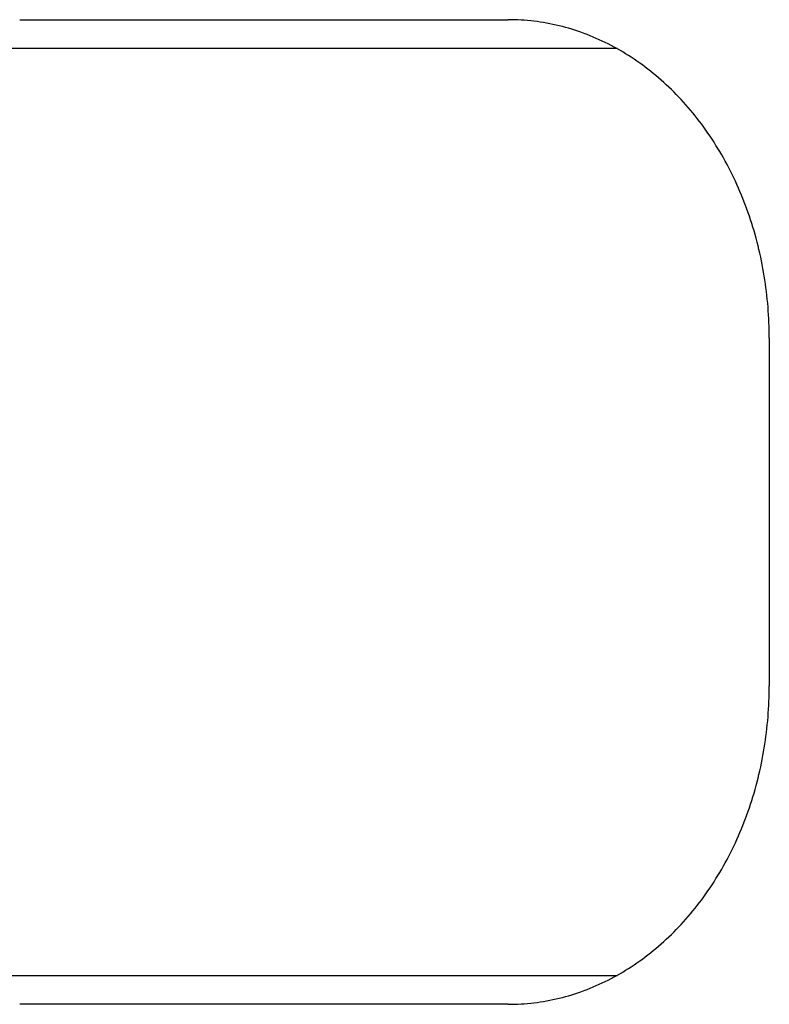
# Model space of a CAD drawing. Extents: x 987 to 2641, y 1244 to 2490.
# Tile 40 of 138: x 1969 to 1982, y 1753 to 1770. Entities that reach past the tile are written whole.
import ezdxf

# ---------------------------------------------------------------- set-up
doc = ezdxf.new("R2010")
doc.units = 0
doc.layers.add('KF_GRAVIS_8_DIM', color=1, linetype='CONTINUOUS')
doc.layers.add('KF_GRAVIS_8_LEFT', color=7, linetype='CONTINUOUS')

# ---------------------------------------------------------------- blocks, each defined once
blk = doc.blocks.new('*U13')
at = {"layer": 'KF_GRAVIS_8_LEFT'}
for p, q in [((-84.3182, -375.5), (-75.8845, -375.5)), ((-74.0076, -376), (-97.019, -376)), ((-71.3792, -381), (-71.3792, -387)), ((-97.019, -392), (-74.0076, -392)), ((-75.8845, -392.5), (-84.3182, -392.5))]:
    blk.add_line(p, q, dxfattribs=at)
for points in [[(-71.3792, -381, 0), (-71.3795, -380.933, 0), (-71.3805, -380.865, 0), (-71.3822, -380.798, 0), (-71.3846, -380.73, 0), (-71.3876, -380.663, 0), (-71.3914, -380.595, 0), (-71.3958, -380.528, 0), (-71.4009, -380.461, 0), (-71.4066, -380.394, 0), (-71.413, -380.327, 0), (-71.4202, -380.26, 0), (-71.4279, -380.193, 0), (-71.4364, -380.126, 0), (-71.4455, -380.06, 0), (-71.4553, -379.993, 0), (-71.4657, -379.927, 0), (-71.4769, -379.861, 0), (-71.4886, -379.795, 0), (-71.5011, -379.729, 0), (-71.5142, -379.664, 0), (-71.5279, -379.598, 0), (-71.5424, -379.533, 0), (-71.5574, -379.468, 0), (-71.5732, -379.403, 0), (-71.5895, -379.339, 0), (-71.6066, -379.275, 0), (-71.6242, -379.211, 0), (-71.6425, -379.147, 0), (-71.6615, -379.084, 0), (-71.6811, -379.021, 0), (-71.7013, -378.958, 0), (-71.7221, -378.895, 0), (-71.7436, -378.833, 0), (-71.7657, -378.771, 0), (-71.7884, -378.71, 0), (-71.8117, -378.648, 0), (-71.8357, -378.588, 0), (-71.8602, -378.527, 0), (-71.8854, -378.467, 0), (-71.9112, -378.407, 0), (-71.9375, -378.348, 0), (-71.9645, -378.289, 0), (-71.992, -378.231, 0), (-72.0201, -378.172, 0), (-72.0489, -378.115, 0), (-72.0782, -378.058, 0), (-72.108, -378.001, 0), (-72.1385, -377.944, 0), (-72.1695, -377.888, 0), (-72.201, -377.833, 0), (-72.2331, -377.778, 0), (-72.2658, -377.724, 0), (-72.299, -377.67, 0), (-72.3327, -377.616, 0), (-72.367, -377.563, 0), (-72.4018, -377.511, 0), (-72.4372, -377.459, 0), (-72.473, -377.408, 0), (-72.5094, -377.357, 0), (-72.5463, -377.306, 0), (-72.5837, -377.257, 0), (-72.6215, -377.208, 0), (-72.6599, -377.159, 0), (-72.6988, -377.111, 0), (-72.7381, -377.063, 0), (-72.7779, -377.017, 0), (-72.8182, -376.97, 0), (-72.8589, -376.925, 0), (-72.9001, -376.88, 0), (-72.9417, -376.835, 0), (-72.9838, -376.792, 0), (-73.0263, -376.748, 0), (-73.0693, -376.706, 0), (-73.1127, -376.664, 0), (-73.1565, -376.623, 0), (-73.2007, -376.582, 0), (-73.2453, -376.542, 0), (-73.2903, -376.503, 0), (-73.3357, -376.465, 0), (-73.3815, -376.427, 0), (-73.4276, -376.39, 0), (-73.4742, -376.353, 0), (-73.5211, -376.318, 0), (-73.5683, -376.282, 0), (-73.6159, -376.248, 0), (-73.6638, -376.215, 0), (-73.7121, -376.182, 0), (-73.7607, -376.149, 0), (-73.8096, -376.118, 0), (-73.8589, -376.087, 0), (-73.9084, -376.057, 0), (-73.9582, -376.028, 0), (-74.0083, -376, 0), (-74.0588, -375.972, 0), (-74.1094, -375.945, 0), (-74.1604, -375.919, 0), (-74.2116, -375.893, 0), (-74.2631, -375.869, 0), (-74.3148, -375.845, 0), (-74.3667, -375.822, 0), (-74.4189, -375.799, 0), (-74.4713, -375.778, 0), (-74.5239, -375.757, 0), (-74.5767, -375.737, 0), (-74.6297, -375.718, 0), (-74.6829, -375.699, 0), (-74.7362, -375.682, 0), (-74.7898, -375.665, 0), (-74.8435, -375.649, 0), (-74.8974, -375.634, 0), (-74.9514, -375.619, 0), (-75.0056, -375.606, 0), (-75.0598, -375.593, 0), (-75.1143, -375.581, 0), (-75.1688, -375.57, 0), (-75.2234, -375.56, 0), (-75.2782, -375.55, 0), (-75.333, -375.541, 0), (-75.3879, -375.534, 0), (-75.4429, -375.526, 0), (-75.498, -375.52, 0), (-75.5531, -375.515, 0), (-75.6082, -375.51, 0), (-75.6634, -375.507, 0), (-75.7187, -375.504, 0), (-75.7739, -375.502, 0), (-75.8292, -375.5, 0), (-75.8845, -375.5, 0)], [(-75.8845, -392.5, 0), (-75.8292, -392.5, 0), (-75.7739, -392.498, 0), (-75.7187, -392.496, 0), (-75.6634, -392.493, 0), (-75.6082, -392.49, 0), (-75.5531, -392.485, 0), (-75.498, -392.48, 0), (-75.4429, -392.474, 0), (-75.3879, -392.466, 0), (-75.333, -392.459, 0), (-75.2782, -392.45, 0), (-75.2234, -392.44, 0), (-75.1688, -392.43, 0), (-75.1143, -392.419, 0), (-75.0598, -392.407, 0), (-75.0056, -392.394, 0), (-74.9514, -392.381, 0), (-74.8974, -392.366, 0), (-74.8435, -392.351, 0), (-74.7898, -392.335, 0), (-74.7362, -392.318, 0), (-74.6829, -392.301, 0), (-74.6297, -392.282, 0), (-74.5767, -392.263, 0), (-74.5239, -392.243, 0), (-74.4713, -392.222, 0), (-74.4189, -392.201, 0), (-74.3667, -392.178, 0), (-74.3148, -392.155, 0), (-74.2631, -392.131, 0), (-74.2116, -392.107, 0), (-74.1604, -392.081, 0), (-74.1094, -392.055, 0), (-74.0588, -392.028, 0), (-74.0083, -392, 0), (-73.9582, -391.972, 0), (-73.9084, -391.943, 0), (-73.8589, -391.913, 0), (-73.8096, -391.882, 0), (-73.7607, -391.851, 0), (-73.7121, -391.818, 0), (-73.6638, -391.785, 0), (-73.6159, -391.752, 0), (-73.5683, -391.718, 0), (-73.5211, -391.682, 0), (-73.4742, -391.647, 0), (-73.4276, -391.61, 0), (-73.3815, -391.573, 0), (-73.3357, -391.535, 0), (-73.2903, -391.497, 0), (-73.2453, -391.458, 0), (-73.2007, -391.418, 0), (-73.1565, -391.377, 0), (-73.1127, -391.336, 0), (-73.0693, -391.294, 0), (-73.0263, -391.252, 0), (-72.9838, -391.208, 0), (-72.9417, -391.165, 0), (-72.9001, -391.12, 0), (-72.8589, -391.075, 0), (-72.8182, -391.03, 0), (-72.7779, -390.983, 0), (-72.7381, -390.937, 0), (-72.6988, -390.889, 0), (-72.6599, -390.841, 0), (-72.6215, -390.792, 0), (-72.5837, -390.743, 0), (-72.5463, -390.694, 0), (-72.5094, -390.643, 0), (-72.473, -390.592, 0), (-72.4372, -390.541, 0), (-72.4018, -390.489, 0), (-72.367, -390.437, 0), (-72.3327, -390.384, 0), (-72.299, -390.33, 0), (-72.2658, -390.276, 0), (-72.2331, -390.222, 0), (-72.201, -390.167, 0), (-72.1695, -390.112, 0), (-72.1385, -390.056, 0), (-72.108, -389.999, 0), (-72.0782, -389.942, 0), (-72.0489, -389.885, 0), (-72.0201, -389.828, 0), (-71.992, -389.769, 0), (-71.9645, -389.711, 0), (-71.9375, -389.652, 0), (-71.9112, -389.593, 0), (-71.8854, -389.533, 0), (-71.8602, -389.473, 0), (-71.8357, -389.412, 0), (-71.8117, -389.352, 0), (-71.7884, -389.29, 0), (-71.7657, -389.229, 0), (-71.7436, -389.167, 0), (-71.7221, -389.105, 0), (-71.7013, -389.042, 0), (-71.6811, -388.979, 0), (-71.6615, -388.916, 0), (-71.6425, -388.853, 0), (-71.6242, -388.789, 0), (-71.6066, -388.725, 0), (-71.5895, -388.661, 0), (-71.5732, -388.597, 0), (-71.5574, -388.532, 0), (-71.5424, -388.467, 0), (-71.5279, -388.402, 0), (-71.5142, -388.336, 0), (-71.5011, -388.271, 0), (-71.4886, -388.205, 0), (-71.4769, -388.139, 0), (-71.4657, -388.073, 0), (-71.4553, -388.007, 0), (-71.4455, -387.94, 0), (-71.4364, -387.874, 0), (-71.4279, -387.807, 0), (-71.4202, -387.74, 0), (-71.413, -387.673, 0), (-71.4066, -387.606, 0), (-71.4009, -387.539, 0), (-71.3958, -387.472, 0), (-71.3914, -387.405, 0), (-71.3876, -387.337, 0), (-71.3846, -387.27, 0), (-71.3822, -387.202, 0), (-71.3805, -387.135, 0), (-71.3795, -387.067, 0), (-71.3792, -387, 0)]]:
    blk.add_polyline3d(points, dxfattribs=at)

msp = doc.modelspace()

# ---------------------------------------------------------------- block references
at = {"layer": 'KF_GRAVIS_8_DIM'}
msp.add_blockref('*U13', (2053.383, 2145.913), dxfattribs=at)

doc.saveas('drawing.dxf')
